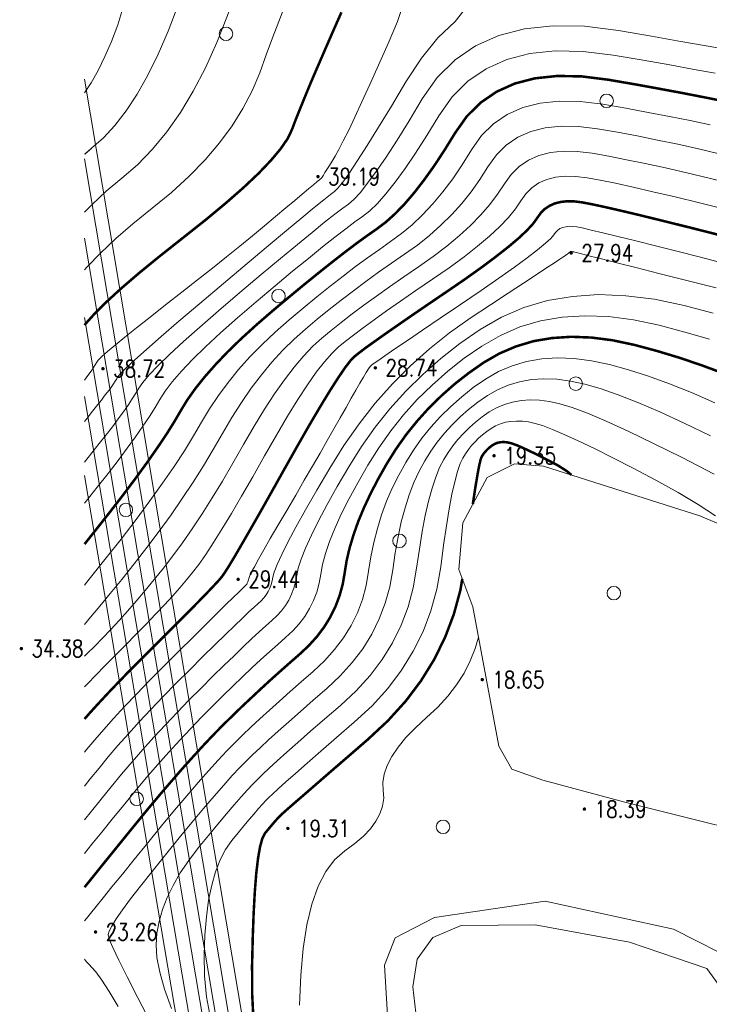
# Model space of a CAD drawing. Header units: millimetres. Extents: x 38389465 to 38395088, y 2473666 to 2480744.
# Tile 63 of 256: x 38389611 to 38389692, y 2479692 to 2479809. Entities that reach past the tile are written whole.
import ezdxf
from ezdxf.enums import TextEntityAlignment as Align

# ---------------------------------------------------------------- set-up
doc = ezdxf.new("R2010")
doc.units = ezdxf.units.MM
doc.header["$LTSCALE"] = 2
doc.layers.get('0').update_dxf_attribs({"linetype": 'CONTINUOUS', "lineweight": 9})
doc.layers.add('GCD', color=251, linetype='CONTINUOUS')
doc.layers.add('地形图', color=251, linetype='CONTINUOUS', lineweight=9)
doc.styles.add('HZ', font='txt.shx', dxfattribs={"width": 0.8, "bigfont": 'hztxt.shx'})
doc.linetypes.add('10421', pattern='A,2,[150,AAA.SHX,S=1,R=0,X=0,Y=1],1e-11', length=2)

# ---------------------------------------------------------------- blocks, each defined once
blk = doc.blocks.new('GC200')
at = {"linetype": 'Continuous', "const_width": 0.2, "flags": 128}
blk.add_lwpolyline([(-0.1, 0, 1), (0.1, 0, 1)], format="xyb", close=True, dxfattribs=at)
blk = doc.blocks.new('Gc122')
blk.add_circle((0, 0), 0.8)
blk = doc.blocks.new('地形图')
at = {"layer": '地形图', "color": 251, "linetype": 'Continuous'}
for p, q in [((38389671.53, 2479485.58), (38389618.25, 2479802.02)), ((38389670, 2479485.58), (38389618.25, 2479792.59)), ((38389668.47, 2479485.58), (38389618.25, 2479783.18)), ((38389666.93, 2479485.58), (38389618.25, 2479773.79)), ((38389665.4, 2479485.58), (38389618.25, 2479764.42)), ((38389663.87, 2479485.58), (38389618.25, 2479755.07))]:
    blk.add_line(p, q, dxfattribs=at)
for points in [[(38389646.23, 2479790.21), (38389646.3, 2479790.28), (38389646.41, 2479790.43), (38389646.56, 2479790.66), (38389646.75, 2479790.96), (38389646.99, 2479791.33), (38389647.27, 2479791.79), (38389647.59, 2479792.32), (38389647.95, 2479792.92), (38389648.39, 2479793.69), (38389648.92, 2479794.72), (38389649.56, 2479796), (38389650.3, 2479797.54), (38389651.14, 2479799.33), (38389652.07, 2479801.38), (38389653.11, 2479803.68), (38389654.25, 2479806.24), (38389655.33, 2479808.87), (38389656.19, 2479811.42)], [(38389619.08, 2479793.84), (38389620.48, 2479795.07), (38389621.85, 2479796.55), (38389623.18, 2479798.28), (38389624.48, 2479800.26), (38389625.74, 2479802.5), (38389626.96, 2479804.98), (38389628.15, 2479807.72), (38389629.31, 2479810.71), (38389630.18, 2479813.74), (38389630.52, 2479816.61), (38389630.34, 2479819.29), (38389629.62, 2479821.81), (38389628.37, 2479824.16), (38389626.59, 2479826.34), (38389624.28, 2479828.34), (38389621.44, 2479830.18), (38389618.39, 2479831.56), (38389618.25, 2479831.59)], [(38389618.25, 2479786.26), (38389619.14, 2479787.2), (38389620.83, 2479788.78), (38389622.67, 2479790.29), (38389624.54, 2479791.89), (38389626.32, 2479793.72), (38389628.01, 2479795.78), (38389629.62, 2479798.08), (38389631.14, 2479800.61), (38389632.58, 2479803.37), (38389633.93, 2479806.36), (38389635.19, 2479809.59), (38389636.35, 2479812.75), (38389637.37, 2479815.54), (38389638.27, 2479817.97), (38389639.03, 2479820.02), (38389639.66, 2479821.71), (38389640.16, 2479823.02), (38389640.54, 2479823.97), (38389640.78, 2479824.55)], [(38389618.25, 2479800.42), (38389619.03, 2479801.6), (38389619.85, 2479803.07), (38389620.66, 2479804.7), (38389621.44, 2479806.5), (38389622.2, 2479808.46), (38389622.77, 2479810.45), (38389622.99, 2479812.33), (38389622.87, 2479814.1), (38389622.4, 2479815.75), (38389621.58, 2479817.29), (38389620.41, 2479818.72), (38389618.9, 2479820.04), (38389618.25, 2479820.45)], [(38389618.25, 2479779.43), (38389618.55, 2479779.79), (38389620.13, 2479781.43), (38389621.94, 2479783.14), (38389623.99, 2479784.91), (38389626.27, 2479786.74), (38389628.57, 2479788.62), (38389630.66, 2479790.53), (38389632.56, 2479792.48), (38389634.25, 2479794.47), (38389635.74, 2479796.5), (38389637.03, 2479798.56), (38389638.12, 2479800.66), (38389639.01, 2479802.8), (38389639.78, 2479804.91), (38389640.54, 2479806.94), (38389641.29, 2479808.87), (38389642.01, 2479810.72), (38389642.72, 2479812.49), (38389643.41, 2479814.16), (38389644.08, 2479815.75), (38389644.74, 2479817.25)], [(38389664.83, 2479812.27), (38389662.17, 2479808.88), (38389660.14, 2479806.92), (38389658.19, 2479804.53), (38389656.33, 2479801.7), (38389654.62, 2479798.84), (38389653.09, 2479796.33), (38389651.75, 2479794.18), (38389650.6, 2479792.38), (38389649.64, 2479790.93), (38389648.87, 2479789.84), (38389648.28, 2479789.11), (38389647.89, 2479788.73), (38389647.42, 2479788.38), (38389646.62, 2479787.74), (38389645.47, 2479786.82), (38389644, 2479785.6), (38389642.18, 2479784.09), (38389640.03, 2479782.29), (38389637.54, 2479780.2), (38389634.72, 2479777.83), (38389631.9, 2479775.45), (38389629.44, 2479773.35), (38389627.34, 2479771.54), (38389625.6, 2479770.02), (38389624.22, 2479768.78), (38389623.19, 2479767.82), (38389622.52, 2479767.15), (38389622.2, 2479766.77), (38389622.06, 2479766.51), (38389621.88, 2479766.24), (38389621.68, 2479765.93), (38389621.44, 2479765.6), (38389621.19, 2479765.24), (38389620.9, 2479764.86), (38389620.59, 2479764.46), (38389620.25, 2479764.02), (38389619.81, 2479763.47), (38389619.21, 2479762.7), (38389618.44, 2479761.72), (38389618.25, 2479761.47)], [(38389618.25, 2479751.8), (38389618.44, 2479752.04), (38389619.74, 2479753.68), (38389621.04, 2479755.32), (38389622.22, 2479756.86), (38389623.31, 2479758.31), (38389624.29, 2479759.65), (38389625.17, 2479760.91), (38389625.94, 2479762.07), (38389626.61, 2479763.13), (38389627.17, 2479764.09), (38389627.8, 2479765.07), (38389628.65, 2479766.19), (38389629.74, 2479767.44), (38389631.05, 2479768.82), (38389632.6, 2479770.33), (38389634.37, 2479771.98), (38389636.37, 2479773.76), (38389638.6, 2479775.67), (38389640.86, 2479777.56), (38389642.91, 2479779.27), (38389644.78, 2479780.8), (38389646.45, 2479782.15), (38389647.93, 2479783.32), (38389649.21, 2479784.31), (38389650.31, 2479785.12), (38389651.21, 2479785.76), (38389652.05, 2479786.42), (38389652.98, 2479787.32), (38389653.98, 2479788.45), (38389655.07, 2479789.82), (38389656.24, 2479791.43), (38389657.49, 2479793.28), (38389658.82, 2479795.36), (38389660.23, 2479797.68), (38389661.82, 2479799.92), (38389663.7, 2479801.78), (38389665.86, 2479803.26), (38389668.31, 2479804.35), (38389671.03, 2479805.06), (38389674.04, 2479805.38), (38389677.34, 2479805.32), (38389680.91, 2479804.88), (38389684.46, 2479804.27), (38389687.65, 2479803.71), (38389690.5, 2479803.19), (38389693, 2479802.73)], [(38389694.48, 2479805.53), (38389691.95, 2479805.98), (38389688.95, 2479806.51), (38389685.47, 2479807.11), (38389681.53, 2479807.79), (38389677.51, 2479808.29), (38389673.81, 2479808.35), (38389670.42, 2479807.99), (38389667.36, 2479807.19), (38389664.61, 2479805.97), (38389662.18, 2479804.31), (38389660.07, 2479802.21), (38389658.28, 2479799.69), (38389656.72, 2479797.1), (38389655.29, 2479794.8), (38389653.99, 2479792.8), (38389652.83, 2479791.1), (38389651.81, 2479789.69), (38389650.92, 2479788.58), (38389650.17, 2479787.76), (38389649.55, 2479787.24), (38389648.86, 2479786.75), (38389647.91, 2479786.03), (38389646.7, 2479785.07), (38389645.22, 2479783.87), (38389643.48, 2479782.44), (38389641.47, 2479780.78), (38389639.2, 2479778.88), (38389636.66, 2479776.75), (38389634.14, 2479774.6), (38389631.91, 2479772.66), (38389629.97, 2479770.94), (38389628.33, 2479769.42), (38389626.98, 2479768.11), (38389625.92, 2479767.01), (38389625.16, 2479766.11), (38389624.69, 2479765.43), (38389624.33, 2479764.82), (38389623.91, 2479764.15), (38389623.42, 2479763.42), (38389622.87, 2479762.63), (38389622.25, 2479761.77), (38389621.56, 2479760.86), (38389620.81, 2479759.89), (38389619.99, 2479758.85), (38389619.12, 2479757.76), (38389618.25, 2479756.65)], [(38389692.4, 2479796.62), (38389690.05, 2479797.12), (38389687.61, 2479797.61), (38389685.07, 2479798.1), (38389682.42, 2479798.58), (38389679.68, 2479799.07), (38389676.99, 2479799.4), (38389674.51, 2479799.44), (38389672.25, 2479799.2), (38389670.2, 2479798.67), (38389668.36, 2479797.85), (38389666.74, 2479796.74), (38389665.32, 2479795.34), (38389664.13, 2479793.65), (38389663.02, 2479791.88), (38389661.89, 2479790.22), (38389660.73, 2479788.69), (38389659.54, 2479787.27), (38389658.33, 2479785.97), (38389657.09, 2479784.79), (38389655.82, 2479783.73), (38389654.53, 2479782.78), (38389653.2, 2479781.86), (38389651.81, 2479780.88), (38389650.38, 2479779.82), (38389648.9, 2479778.7), (38389647.37, 2479777.5), (38389645.8, 2479776.24), (38389644.17, 2479774.91), (38389642.49, 2479773.51), (38389640.84, 2479772.07), (38389639.29, 2479770.6), (38389637.85, 2479769.12), (38389636.5, 2479767.62), (38389635.26, 2479766.1), (38389634.11, 2479764.55), (38389633.07, 2479762.99), (38389632.13, 2479761.41), (38389631.18, 2479759.76), (38389630.08, 2479758.01), (38389628.86, 2479756.14), (38389627.49, 2479754.16), (38389625.99, 2479752.07), (38389624.35, 2479749.87), (38389622.58, 2479747.55), (38389620.67, 2479745.13), (38389618.81, 2479742.8), (38389618.25, 2479742.1)], [(38389693.47, 2479793.2), (38389691.02, 2479793.77), (38389688.58, 2479794.31), (38389686.17, 2479794.82), (38389683.78, 2479795.3), (38389681.41, 2479795.74), (38389679.06, 2479796.16), (38389676.81, 2479796.44), (38389674.75, 2479796.48), (38389672.86, 2479796.27), (38389671.14, 2479795.83), (38389669.61, 2479795.14), (38389668.25, 2479794.21), (38389667.08, 2479793.05), (38389666.07, 2479791.64), (38389665.12, 2479790.14), (38389664.09, 2479788.69), (38389662.98, 2479787.31), (38389661.78, 2479785.99), (38389660.5, 2479784.73), (38389659.15, 2479783.52), (38389657.71, 2479782.38), (38389656.19, 2479781.3), (38389654.64, 2479780.23), (38389653.11, 2479779.16), (38389651.61, 2479778.07), (38389650.13, 2479776.97), (38389648.67, 2479775.86), (38389647.24, 2479774.73), (38389645.83, 2479773.59), (38389644.44, 2479772.43), (38389643.08, 2479771.22), (38389641.76, 2479769.92), (38389640.47, 2479768.52), (38389639.23, 2479767.02), (38389638.02, 2479765.43), (38389636.85, 2479763.74), (38389635.71, 2479761.95), (38389634.62, 2479760.07), (38389633.51, 2479758.14), (38389632.35, 2479756.21), (38389631.12, 2479754.28), (38389629.84, 2479752.35), (38389628.5, 2479750.42), (38389627.1, 2479748.48), (38389625.65, 2479746.55), (38389624.13, 2479744.62), (38389622.65, 2479742.77), (38389621.3, 2479741.09), (38389620.07, 2479739.6), (38389618.97, 2479738.28), (38389618.25, 2479737.44)], [(38389695.13, 2479789.59), (38389692.31, 2479790.29), (38389689.63, 2479790.93), (38389687.1, 2479791.51), (38389684.72, 2479792.03), (38389682.48, 2479792.49), (38389680.39, 2479792.9), (38389678.44, 2479793.25), (38389676.64, 2479793.48), (38389674.98, 2479793.51), (38389673.47, 2479793.34), (38389672.09, 2479792.99), (38389670.86, 2479792.43), (38389669.77, 2479791.69), (38389668.83, 2479790.75), (38389668.02, 2479789.62), (38389667.22, 2479788.39), (38389666.29, 2479787.17), (38389665.22, 2479785.94), (38389664.02, 2479784.71), (38389662.68, 2479783.49), (38389661.2, 2479782.26), (38389659.59, 2479781.03), (38389657.85, 2479779.81), (38389656.08, 2479778.6), (38389654.41, 2479777.44), (38389652.84, 2479776.32), (38389651.36, 2479775.24), (38389649.97, 2479774.21), (38389648.68, 2479773.21), (38389647.48, 2479772.26), (38389646.38, 2479771.35), (38389645.31, 2479770.38), (38389644.22, 2479769.23), (38389643.1, 2479767.91), (38389641.95, 2479766.42), (38389640.78, 2479764.76), (38389639.58, 2479762.92), (38389638.35, 2479760.91), (38389637.1, 2479758.73), (38389635.84, 2479756.52), (38389634.61, 2479754.42), (38389633.39, 2479752.43), (38389632.19, 2479750.54), (38389631.01, 2479748.77), (38389629.86, 2479747.1), (38389628.72, 2479745.55), (38389627.6, 2479744.1), (38389626.5, 2479742.74), (38389625.42, 2479741.44), (38389624.37, 2479740.19), (38389623.34, 2479739.01), (38389622.34, 2479737.88), (38389621.35, 2479736.82), (38389620.39, 2479735.81), (38389619.46, 2479734.87), (38389618.57, 2479733.98), (38389618.25, 2479733.66)], [(38389694.31, 2479786.58), (38389691.15, 2479787.37), (38389688.25, 2479788.08), (38389685.63, 2479788.7), (38389683.27, 2479789.24), (38389681.19, 2479789.69), (38389679.37, 2479790.06), (38389677.83, 2479790.34), (38389676.47, 2479790.51), (38389675.22, 2479790.54), (38389674.07, 2479790.41), (38389673.04, 2479790.14), (38389672.11, 2479789.73), (38389671.29, 2479789.17), (38389670.58, 2479788.46), (38389669.97, 2479787.61), (38389669.32, 2479786.65), (38389668.49, 2479785.64), (38389667.47, 2479784.57), (38389666.25, 2479783.44), (38389664.85, 2479782.25), (38389663.26, 2479781), (38389661.48, 2479779.69), (38389659.51, 2479778.32), (38389657.53, 2479776.98), (38389655.71, 2479775.73), (38389654.06, 2479774.57), (38389652.58, 2479773.52), (38389651.27, 2479772.56), (38389650.12, 2479771.7), (38389649.14, 2479770.94), (38389648.32, 2479770.27), (38389647.55, 2479769.53), (38389646.68, 2479768.54), (38389645.72, 2479767.31), (38389644.68, 2479765.82), (38389643.54, 2479764.09), (38389642.31, 2479762.1), (38389640.99, 2479759.87), (38389639.58, 2479757.39), (38389638.18, 2479754.9), (38389636.87, 2479752.63), (38389635.66, 2479750.57), (38389634.54, 2479748.73), (38389633.53, 2479747.12), (38389632.61, 2479745.72), (38389631.78, 2479744.54), (38389631.06, 2479743.59), (38389630.34, 2479742.71), (38389629.55, 2479741.78), (38389628.67, 2479740.79), (38389627.72, 2479739.74), (38389626.68, 2479738.64), (38389625.57, 2479737.48), (38389624.38, 2479736.26), (38389623.1, 2479734.99), (38389621.84, 2479733.73), (38389620.67, 2479732.54), (38389619.59, 2479731.44), (38389618.61, 2479730.41), (38389618.25, 2479730.02)], [(38389618.25, 2479766.38), (38389618.45, 2479766.66), (38389619.1, 2479767.56), (38389619.52, 2479768.17), (38389619.7, 2479768.49), (38389619.88, 2479768.74), (38389620.31, 2479769.17), (38389620.97, 2479769.76), (38389621.87, 2479770.53), (38389623.01, 2479771.47), (38389624.39, 2479772.57), (38389626.01, 2479773.85), (38389627.86, 2479775.3), (38389629.79, 2479776.8), (38389631.64, 2479778.25), (38389633.4, 2479779.64), (38389635.07, 2479780.98), (38389636.66, 2479782.26), (38389638.16, 2479783.48), (38389639.57, 2479784.65), (38389640.9, 2479785.76), (38389642.11, 2479786.77), (38389643.16, 2479787.66), (38389644.06, 2479788.41), (38389644.8, 2479789.04), (38389645.39, 2479789.53), (38389645.82, 2479789.89), (38389646.1, 2479790.12), (38389646.23, 2479790.21)], [(38389695.42, 2479779.85), (38389692.17, 2479780.69), (38389688.95, 2479781.52), (38389686.09, 2479782.24), (38389683.6, 2479782.87), (38389681.47, 2479783.4), (38389679.7, 2479783.83), (38389678.3, 2479784.16), (38389677.26, 2479784.4), (38389676.59, 2479784.53), (38389676.12, 2479784.59), (38389675.69, 2479784.6), (38389675.29, 2479784.55), (38389674.93, 2479784.46), (38389674.61, 2479784.32), (38389674.32, 2479784.12), (38389674.08, 2479783.88), (38389673.87, 2479783.58), (38389673.53, 2479783.17), (38389672.89, 2479782.59), (38389671.96, 2479781.82), (38389670.72, 2479780.88), (38389669.2, 2479779.76), (38389667.37, 2479778.47), (38389665.25, 2479777), (38389662.83, 2479775.35), (38389660.41, 2479773.72), (38389658.31, 2479772.29), (38389656.52, 2479771.08), (38389655.04, 2479770.07), (38389653.86, 2479769.27), (38389653, 2479768.67), (38389652.45, 2479768.29), (38389652.21, 2479768.11), (38389652.09, 2479767.97), (38389651.9, 2479767.7), (38389651.63, 2479767.28), (38389651.3, 2479766.73), (38389650.89, 2479766.03), (38389650.42, 2479765.2), (38389649.87, 2479764.24), (38389649.25, 2479763.13), (38389648.56, 2479761.92), (38389647.82, 2479760.61), (38389647.03, 2479759.22), (38389646.18, 2479757.73), (38389645.27, 2479756.17), (38389644.3, 2479754.51), (38389643.28, 2479752.76), (38389642.21, 2479750.93), (38389641.17, 2479749.16), (38389640.27, 2479747.61), (38389639.5, 2479746.28), (38389638.87, 2479745.16), (38389638.38, 2479744.26), (38389638.02, 2479743.58), (38389637.8, 2479743.11), (38389637.71, 2479742.86), (38389637.69, 2479742.72), (38389637.65, 2479742.59), (38389637.6, 2479742.46), (38389637.54, 2479742.34), (38389637.47, 2479742.22), (38389637.39, 2479742.11), (38389637.29, 2479742), (38389637.18, 2479741.9), (38389636.96, 2479741.69), (38389636.52, 2479741.27), (38389635.87, 2479740.64), (38389635, 2479739.78), (38389633.92, 2479738.72), (38389632.62, 2479737.44), (38389631.11, 2479735.94), (38389629.38, 2479734.23), (38389627.61, 2479732.46), (38389625.95, 2479730.78), (38389624.42, 2479729.19), (38389623, 2479727.7), (38389621.7, 2479726.29), (38389620.52, 2479724.98), (38389619.47, 2479723.77), (38389618.53, 2479722.64), (38389618.25, 2479722.29)], [(38389693.11, 2479777.31), (38389689.48, 2479778.22), (38389686.31, 2479779.02), (38389683.59, 2479779.71), (38389681.34, 2479780.27), (38389679.54, 2479780.73), (38389678.2, 2479781.07), (38389677.31, 2479781.29), (38389676.88, 2479781.4), (38389676.7, 2479781.45), (38389676.53, 2479781.49), (38389676.38, 2479781.53), (38389676.26, 2479781.56), (38389676.16, 2479781.58), (38389676.07, 2479781.6), (38389676.01, 2479781.62), (38389675.97, 2479781.62), (38389675.95, 2479781.63), (38389675.92, 2479781.63), (38389675.9, 2479781.62), (38389675.88, 2479781.62), (38389675.86, 2479781.61), (38389675.84, 2479781.6), (38389675.83, 2479781.59), (38389675.82, 2479781.57), (38389675.79, 2479781.54), (38389675.74, 2479781.5), (38389675.67, 2479781.44), (38389675.58, 2479781.37), (38389675.46, 2479781.29), (38389675.31, 2479781.19), (38389675.14, 2479781.07), (38389674.95, 2479780.94), (38389674.6, 2479780.7), (38389673.96, 2479780.28), (38389673.02, 2479779.66), (38389671.8, 2479778.85), (38389670.28, 2479777.85), (38389668.47, 2479776.66), (38389666.37, 2479775.28), (38389663.98, 2479773.7), (38389661.5, 2479771.96), (38389659.13, 2479770.08), (38389656.88, 2479768.07), (38389654.74, 2479765.92), (38389652.71, 2479763.63), (38389650.8, 2479761.2), (38389649, 2479758.64), (38389647.31, 2479755.94), (38389645.78, 2479753.32), (38389644.44, 2479750.99), (38389643.3, 2479748.94), (38389642.36, 2479747.18), (38389641.62, 2479745.71), (38389641.07, 2479744.53), (38389640.71, 2479743.64), (38389640.56, 2479743.04), (38389640.48, 2479742.58), (38389640.36, 2479742.15), (38389640.2, 2479741.73), (38389640, 2479741.33), (38389639.77, 2479740.95), (38389639.49, 2479740.58), (38389639.17, 2479740.23), (38389638.81, 2479739.89), (38389638.35, 2479739.49), (38389637.74, 2479738.91), (38389636.96, 2479738.18), (38389636.03, 2479737.28), (38389634.94, 2479736.22), (38389633.69, 2479735), (38389632.28, 2479733.62), (38389630.72, 2479732.07), (38389629.11, 2479730.46), (38389627.58, 2479728.89), (38389626.12, 2479727.37), (38389624.74, 2479725.9), (38389623.44, 2479724.46), (38389622.21, 2479723.07), (38389621.05, 2479721.73), (38389619.97, 2479720.42), (38389618.92, 2479719.12), (38389618.25, 2479718.29)], [(38389692.78, 2479774.3), (38389689.32, 2479775.2), (38389685.8, 2479775.95), (38389682.42, 2479776.38), (38389679.18, 2479776.5), (38389676.08, 2479776.3), (38389673.13, 2479775.79), (38389670.32, 2479774.96), (38389667.66, 2479773.82), (38389665.13, 2479772.36), (38389662.74, 2479770.7), (38389660.48, 2479768.93), (38389658.35, 2479767.05), (38389656.34, 2479765.07), (38389654.45, 2479762.99), (38389652.7, 2479760.8), (38389651.07, 2479758.51), (38389649.56, 2479756.11), (38389648.21, 2479753.77), (38389647.02, 2479751.64), (38389645.99, 2479749.71), (38389645.14, 2479747.99), (38389644.45, 2479746.48), (38389643.93, 2479745.18), (38389643.58, 2479744.09), (38389643.4, 2479743.21), (38389643.27, 2479742.45), (38389643.07, 2479741.71), (38389642.8, 2479741), (38389642.46, 2479740.32), (38389642.06, 2479739.67), (38389641.59, 2479739.05), (38389641.05, 2479738.45), (38389640.44, 2479737.88), (38389639.75, 2479737.28), (38389638.96, 2479736.56), (38389638.06, 2479735.73), (38389637.07, 2479734.78), (38389635.97, 2479733.73), (38389634.76, 2479732.57), (38389633.46, 2479731.29), (38389632.06, 2479729.9), (38389630.62, 2479728.46), (38389629.21, 2479727.01), (38389627.83, 2479725.55), (38389626.48, 2479724.09), (38389625.17, 2479722.63), (38389623.89, 2479721.16), (38389622.63, 2479719.69), (38389621.41, 2479718.21), (38389620.22, 2479716.74), (38389619.06, 2479715.3), (38389618.25, 2479714.29)], [(38389692.35, 2479771.23), (38389689.43, 2479772.07), (38389686.38, 2479772.87), (38389683.31, 2479773.52), (38389680.37, 2479773.9), (38389677.56, 2479774), (38389674.87, 2479773.83), (38389672.3, 2479773.39), (38389669.86, 2479772.67), (38389667.54, 2479771.68), (38389665.35, 2479770.41), (38389663.27, 2479768.96), (38389661.31, 2479767.42), (38389659.45, 2479765.79), (38389657.7, 2479764.07), (38389656.07, 2479762.26), (38389654.54, 2479760.36), (38389653.12, 2479758.37), (38389651.82, 2479756.29), (38389650.63, 2479754.22), (38389649.59, 2479752.29), (38389648.68, 2479750.48), (38389647.92, 2479748.81), (38389647.29, 2479747.26), (38389646.8, 2479745.84), (38389646.45, 2479744.55), (38389646.25, 2479743.38), (38389646.06, 2479742.31), (38389645.78, 2479741.27), (38389645.4, 2479740.27), (38389644.92, 2479739.31), (38389644.35, 2479738.39), (38389643.69, 2479737.51), (38389642.93, 2479736.68), (38389642.07, 2479735.88), (38389641.15, 2479735.07), (38389640.18, 2479734.2), (38389639.16, 2479733.27), (38389638.1, 2479732.28), (38389636.99, 2479731.24), (38389635.84, 2479730.13), (38389634.64, 2479728.97), (38389633.4, 2479727.74), (38389632.12, 2479726.46), (38389630.84, 2479725.12), (38389629.54, 2479723.73), (38389628.23, 2479722.29), (38389626.9, 2479720.8), (38389625.57, 2479719.25), (38389624.22, 2479717.65), (38389622.86, 2479715.99), (38389621.53, 2479714.36), (38389620.28, 2479712.82), (38389619.12, 2479711.38), (38389618.25, 2479710.29)], [(38389692.96, 2479763.7), (38389690.22, 2479764.89), (38389687.6, 2479765.94), (38389685.11, 2479766.84), (38389682.74, 2479767.6), (38389680.49, 2479768.23), (38389678.34, 2479768.68), (38389676.29, 2479768.94), (38389674.32, 2479769.02), (38389672.44, 2479768.9), (38389670.65, 2479768.58), (38389668.94, 2479768.08), (38389667.32, 2479767.39), (38389665.78, 2479766.5), (38389664.33, 2479765.49), (38389662.96, 2479764.41), (38389661.66, 2479763.27), (38389660.44, 2479762.07), (38389659.29, 2479760.81), (38389658.23, 2479759.48), (38389657.24, 2479758.08), (38389656.32, 2479756.63), (38389655.49, 2479755.12), (38389654.73, 2479753.59), (38389654.06, 2479752.03), (38389653.47, 2479750.43), (38389652.96, 2479748.8), (38389652.54, 2479747.14), (38389652.2, 2479745.45), (38389651.93, 2479743.73), (38389651.64, 2479742.03), (38389651.19, 2479740.39), (38389650.59, 2479738.81), (38389649.84, 2479737.29), (38389648.94, 2479735.84), (38389647.89, 2479734.45), (38389646.69, 2479733.12), (38389645.34, 2479731.86), (38389643.94, 2479730.65), (38389642.62, 2479729.48), (38389641.36, 2479728.36), (38389640.16, 2479727.28), (38389639.04, 2479726.25), (38389637.98, 2479725.26), (38389636.99, 2479724.31), (38389636.07, 2479723.41), (38389635.13, 2479722.46), (38389634.09, 2479721.35), (38389632.95, 2479720.1), (38389631.71, 2479718.69), (38389630.37, 2479717.13), (38389628.93, 2479715.42), (38389627.39, 2479713.57), (38389625.74, 2479711.56), (38389624.14, 2479709.59), (38389622.73, 2479707.85), (38389621.5, 2479706.34), (38389620.47, 2479705.06), (38389619.62, 2479704.01), (38389618.96, 2479703.19), (38389618.48, 2479702.6), (38389618.25, 2479702.3)], [(38389618.25, 2479697.76), (38389618.47, 2479697.47), (38389618.78, 2479697.13), (38389619.13, 2479696.79), (38389619.6, 2479696.26), (38389620.28, 2479695.3), (38389621.15, 2479693.93), (38389622.23, 2479692.15)]]:
    blk.add_lwpolyline(points, dxfattribs=at)
for points, const_width in [([(38389618.25, 2479772.89), (38389618.38, 2479773.06), (38389619.48, 2479774.29), (38389620.91, 2479775.7), (38389622.66, 2479777.3), (38389624.74, 2479779.08), (38389627.14, 2479781.04), (38389629.86, 2479783.19), (38389632.59, 2479785.35), (38389635, 2479787.35), (38389637.1, 2479789.19), (38389638.88, 2479790.87), (38389640.34, 2479792.4), (38389641.48, 2479793.76), (38389642.31, 2479794.96), (38389642.82, 2479796.01), (38389643.22, 2479797.07), (38389643.72, 2479798.33), (38389644.31, 2479799.78), (38389644.99, 2479801.43), (38389645.78, 2479803.27), (38389646.66, 2479805.3), (38389647.63, 2479807.53), (38389648.7, 2479809.95)], 0.3), ([(38389693.78, 2479799.47), (38389691.53, 2479799.92), (38389689.06, 2479800.4), (38389686.36, 2479800.9), (38389683.44, 2479801.43), (38389680.3, 2479801.97), (38389677.16, 2479802.36), (38389674.28, 2479802.41), (38389671.64, 2479802.13), (38389669.25, 2479801.51), (38389667.11, 2479800.55), (38389665.22, 2479799.26), (38389663.57, 2479797.63), (38389662.18, 2479795.66), (38389660.92, 2479793.62), (38389659.69, 2479791.75), (38389658.48, 2479790.06), (38389657.31, 2479788.55), (38389656.16, 2479787.21), (38389655.03, 2479786.05), (38389653.94, 2479785.07), (38389652.87, 2479784.27), (38389651.75, 2479783.49), (38389650.51, 2479782.59), (38389649.16, 2479781.57), (38389647.68, 2479780.42), (38389646.08, 2479779.15), (38389644.35, 2479777.75), (38389642.51, 2479776.23), (38389640.55, 2479774.59), (38389638.61, 2479772.91), (38389636.83, 2479771.29), (38389635.22, 2479769.73), (38389633.78, 2479768.22), (38389632.5, 2479766.77), (38389631.38, 2479765.37), (38389630.43, 2479764.03), (38389629.65, 2479762.75), (38389628.88, 2479761.43), (38389627.97, 2479759.98), (38389626.91, 2479758.4), (38389625.71, 2479756.68), (38389624.37, 2479754.84), (38389622.89, 2479752.86), (38389621.26, 2479750.75), (38389619.49, 2479748.51), (38389618.25, 2479746.95)], 0.3), ([(38389618.25, 2479793.13), (38389619.08, 2479793.84)], 0.15), ([(38389693.49, 2479783.57), (38389689.98, 2479784.46), (38389686.87, 2479785.23), (38389684.15, 2479785.9), (38389681.83, 2479786.45), (38389679.9, 2479786.89), (38389678.36, 2479787.22), (38389677.21, 2479787.44), (38389676.29, 2479787.55), (38389675.45, 2479787.57), (38389674.68, 2479787.48), (38389673.98, 2479787.3), (38389673.36, 2479787.02), (38389672.81, 2479786.65), (38389672.33, 2479786.17), (38389671.92, 2479785.6), (38389671.43, 2479784.91), (38389670.69, 2479784.11), (38389669.71, 2479783.19), (38389668.49, 2479782.16), (38389667.02, 2479781.01), (38389665.31, 2479779.73), (38389663.36, 2479778.34), (38389661.17, 2479776.84), (38389658.97, 2479775.35), (38389657.01, 2479774.01), (38389655.29, 2479772.82), (38389653.81, 2479771.79), (38389652.57, 2479770.91), (38389651.56, 2479770.19), (38389650.8, 2479769.61), (38389650.27, 2479769.19), (38389649.78, 2479768.69), (38389649.14, 2479767.86), (38389648.35, 2479766.7), (38389647.4, 2479765.22), (38389646.3, 2479763.42), (38389645.04, 2479761.29), (38389643.63, 2479758.83), (38389642.06, 2479756.05), (38389640.51, 2479753.28), (38389639.13, 2479750.83), (38389637.92, 2479748.71), (38389636.89, 2479746.93), (38389636.04, 2479745.47), (38389635.36, 2479744.34), (38389634.85, 2479743.54), (38389634.52, 2479743.07), (38389634.19, 2479742.68), (38389633.67, 2479742.12), (38389632.97, 2479741.38), (38389632.09, 2479740.47), (38389631.03, 2479739.39), (38389629.79, 2479738.14), (38389628.36, 2479736.71), (38389626.75, 2479735.11), (38389625.11, 2479733.48), (38389623.59, 2479731.95), (38389622.2, 2479730.51), (38389620.93, 2479729.18), (38389619.79, 2479727.95), (38389618.76, 2479726.82), (38389618.25, 2479726.23)], 0.3), ([(38389693.98, 2479767.18), (38389691.36, 2479768.15), (38389688.73, 2479769.04), (38389686.08, 2479769.84), (38389683.43, 2479770.55), (38389680.83, 2479771.1), (38389678.33, 2479771.42), (38389675.94, 2479771.51), (38389673.65, 2479771.36), (38389671.47, 2479770.99), (38389669.4, 2479770.37), (38389667.43, 2479769.53), (38389665.57, 2479768.46), (38389663.8, 2479767.22), (38389662.13, 2479765.92), (38389660.56, 2479764.53), (38389659.07, 2479763.07), (38389657.68, 2479761.53), (38389656.38, 2479759.92), (38389655.18, 2479758.23), (38389654.07, 2479756.46), (38389653.06, 2479754.67), (38389652.16, 2479752.94), (38389651.37, 2479751.25), (38389650.69, 2479749.62), (38389650.13, 2479748.03), (38389649.67, 2479746.49), (38389649.32, 2479745), (38389649.09, 2479743.56), (38389648.85, 2479742.17), (38389648.48, 2479740.83), (38389647.99, 2479739.54), (38389647.38, 2479738.3), (38389646.65, 2479737.12), (38389645.79, 2479735.98), (38389644.81, 2479734.9), (38389643.71, 2479733.87), (38389642.55, 2479732.86), (38389641.4, 2479731.84), (38389640.26, 2479730.82), (38389639.13, 2479729.78), (38389638.02, 2479728.74), (38389636.91, 2479727.7), (38389635.82, 2479726.64), (38389634.73, 2479725.58), (38389633.63, 2479724.46), (38389632.47, 2479723.24), (38389631.25, 2479721.91), (38389629.97, 2479720.49), (38389628.64, 2479718.96), (38389627.25, 2479717.34), (38389625.8, 2479715.61), (38389624.3, 2479713.78), (38389622.83, 2479711.97), (38389621.51, 2479710.34), (38389620.31, 2479708.86), (38389619.26, 2479707.55), (38389618.33, 2479706.4), (38389618.25, 2479706.29)], 0.3)]:
    blk.add_lwpolyline(points, dxfattribs=dict(at, const_width=const_width))
at = {"layer": '地形图', "color": 251, "linetype": '10421', "flags": 128}
for points in [[(38389682.29, 2479716.36), (38389703.85, 2479710.99), (38389711.43, 2479709.97), (38389719.22, 2479713.43), (38389720.52, 2479714.71), (38389723.75, 2479717.27), (38389728.6, 2479719.95), (38389736.47, 2479721.71), (38389752.51, 2479717.47), (38389762.07, 2479712.74), (38389777.85, 2479710.47), (38389784.65, 2479710.59), (38389789.25, 2479712.95), (38389796.34, 2479717.82), (38389802.77, 2479725.71), (38389805.02, 2479731.83), (38389805.35, 2479736.05), (38389803.98, 2479741.67), (38389800.99, 2479745.2), (38389797.38, 2479746.01), (38389793.17, 2479745.95), (38389789.34, 2479745.01), (38389783.73, 2479740.28), (38389776.1, 2479735.15), (38389771.99, 2479734.29), (38389768.19, 2479734.58), (38389762.96, 2479738.39), (38389762.75, 2479739.84), (38389763.64, 2479742.84), (38389774.51, 2479756.6), (38389775.95, 2479761.7), (38389776.29, 2479767.2), (38389775.56, 2479772.09), (38389770.23, 2479777.92), (38389761.34, 2479782.56), (38389754.86, 2479785.66), (38389750.17, 2479787.07), (38389747.02, 2479785.7), (38389744.88, 2479782.43), (38389744.66, 2479776.31), (38389744.64, 2479767.42), (38389744.59, 2479763.63), (38389741.99, 2479760.43), (38389736.76, 2479756.73), (38389732.4, 2479753.73), (38389721.82, 2479745.29), (38389716.81, 2479741.41), (38389714.17, 2479740.77), (38389707.93, 2479743.27), (38389691.26, 2479750.26), (38389691.31, 2479750.24), (38389672.65, 2479756.2), (38389669.21, 2479756.45), (38389665.96, 2479754.85), (38389663.11, 2479749.45), (38389662.62, 2479743.94), (38389664.28, 2479739.51), (38389667.35, 2479723.01), (38389668.92, 2479720.28), (38389672.57, 2479718.98)], [(38389662.16, 2479651.39), (38389668.55, 2479615.12), (38389675.67, 2479595.13), (38389679.7, 2479577.67), (38389682.1, 2479566.43), (38389683.11, 2479562.76), (38389683.92, 2479561.81), (38389685.51, 2479561.35), (38389687.29, 2479561.86), (38389688.32, 2479563.84), (38389689.69, 2479564.33), (38389702.23, 2479565.65), (38389715.6, 2479567.59), (38389724.67, 2479568.61), (38389727.07, 2479569.7), (38389728.64, 2479571.59), (38389728.93, 2479574.09), (38389727.8, 2479578.39), (38389723.27, 2479589.48), (38389717.74, 2479598.66), (38389715.36, 2479610.71), (38389715.34, 2479611.37), (38389715.67, 2479617.83), (38389712.6, 2479628.51), (38389708.01, 2479640.44), (38389705.68, 2479642.91), (38389704.35, 2479643.57), (38389702.63, 2479644.64), (38389701.07, 2479647.06), (38389697.64, 2479655.92), (38389694.67, 2479685.92), (38389693.8, 2479694.23), (38389692.01, 2479696.68), (38389688.44, 2479697.88), (38389682.87, 2479699.79), (38389671.65, 2479701.83), (38389662.9, 2479701.78), (38389659.55, 2479700.33), (38389657.68, 2479697.79), (38389657.17, 2479694.5)]]:
    blk.add_lwpolyline(points, close=True, dxfattribs=at)
at = {"layer": '地形图', "color": 251, "linetype": 'Continuous', "flags": 128}
for points in [[(38389692.46, 2479759.78), (38389689.33, 2479761.29), (38389686.46, 2479762.61), (38389683.85, 2479763.72), (38389681.49, 2479764.65), (38389679.39, 2479765.37), (38389677.54, 2479765.9), (38389675.86, 2479766.26), (38389674.25, 2479766.47), (38389672.7, 2479766.52), (38389671.23, 2479766.43), (38389669.82, 2479766.18), (38389668.48, 2479765.79), (38389667.2, 2479765.24), (38389666, 2479764.55), (38389664.86, 2479763.75), (38389663.78, 2479762.91), (38389662.76, 2479762.02), (38389661.81, 2479761.07), (38389660.91, 2479760.08), (38389660.07, 2479759.03), (38389659.29, 2479757.94), (38389658.57, 2479756.8), (38389657.91, 2479755.58), (38389657.3, 2479754.24), (38389656.75, 2479752.8), (38389656.25, 2479751.24), (38389655.8, 2479749.57), (38389655.41, 2479747.8), (38389655.07, 2479745.91), (38389654.78, 2479743.91), (38389654.43, 2479741.89), (38389653.9, 2479739.95), (38389653.19, 2479738.08), (38389652.3, 2479736.28), (38389651.24, 2479734.56), (38389649.99, 2479732.92), (38389648.57, 2479731.35), (38389646.97, 2479729.85), (38389645.34, 2479728.44), (38389643.84, 2479727.13), (38389642.45, 2479725.91), (38389641.2, 2479724.78), (38389640.06, 2479723.76), (38389639.06, 2479722.82), (38389638.17, 2479721.99), (38389637.41, 2479721.25), (38389636.65, 2479720.47), (38389635.76, 2479719.52), (38389634.75, 2479718.39), (38389633.62, 2479717.09), (38389632.36, 2479715.61), (38389630.98, 2479713.96), (38389629.47, 2479712.14), (38389627.84, 2479710.15), (38389626.25, 2479708.17), (38389624.87, 2479706.43), (38389623.7, 2479704.91), (38389622.75, 2479703.61), (38389622, 2479702.54), (38389621.47, 2479701.7), (38389621.15, 2479701.08), (38389621.04, 2479700.68), (38389621.17, 2479700.16), (38389621.59, 2479699.15), (38389622.3, 2479697.65), (38389623.29, 2479695.67), (38389624.56, 2479693.2), (38389626.12, 2479690.24)], [(38389628.55, 2479691.93), (38389627.73, 2479694.21), (38389627.16, 2479696.23), (38389626.82, 2479697.99), (38389626.73, 2479699.48), (38389626.83, 2479700.85), (38389627.08, 2479702.24), (38389627.48, 2479703.65), (38389628.04, 2479705.07), (38389628.74, 2479706.52), (38389629.6, 2479707.99), (38389630.61, 2479709.48), (38389631.77, 2479710.99), (38389632.96, 2479712.44), (38389634.06, 2479713.77), (38389635.07, 2479714.98), (38389635.98, 2479716.05), (38389636.81, 2479717), (38389637.55, 2479717.82), (38389638.19, 2479718.52), (38389638.75, 2479719.08), (38389639.35, 2479719.66), (38389640.13, 2479720.39), (38389641.09, 2479721.26), (38389642.23, 2479722.28), (38389643.55, 2479723.45), (38389645.05, 2479724.77), (38389646.74, 2479726.23), (38389648.6, 2479727.84), (38389650.45, 2479729.57), (38389652.09, 2479731.39), (38389653.53, 2479733.29), (38389654.76, 2479735.27), (38389655.79, 2479737.35), (38389656.6, 2479739.5), (38389657.22, 2479741.75), (38389657.62, 2479744.08), (38389657.94, 2479746.36), (38389658.27, 2479748.45), (38389658.64, 2479750.35), (38389659.03, 2479752.05), (38389659.44, 2479753.57), (38389659.88, 2479754.89), (38389660.34, 2479756.03), (38389660.83, 2479756.97), (38389661.35, 2479757.8), (38389661.91, 2479758.59), (38389662.52, 2479759.35), (38389663.17, 2479760.07), (38389663.87, 2479760.76), (38389664.61, 2479761.41), (38389665.39, 2479762.02), (38389666.22, 2479762.6), (38389667.09, 2479763.1), (38389668.02, 2479763.5), (38389668.99, 2479763.78), (38389670.01, 2479763.96), (38389671.08, 2479764.03), (38389672.2, 2479763.99), (38389673.38, 2479763.84), (38389674.6, 2479763.58), (38389676.04, 2479763.14), (38389677.87, 2479762.45), (38389680.09, 2479761.51), (38389682.7, 2479760.32), (38389685.7, 2479758.88), (38389689.1, 2479757.19), (38389692.88, 2479755.25)], [(38389633.17, 2479690.77), (38389632.72, 2479693.32), (38389632.47, 2479695.82), (38389632.42, 2479698.28), (38389632.51, 2479700.62), (38389632.69, 2479702.78), (38389632.96, 2479704.75), (38389633.33, 2479706.53), (38389633.78, 2479708.14), (38389634.33, 2479709.55), (38389634.97, 2479710.78), (38389635.7, 2479711.83), (38389636.45, 2479712.75), (38389637.14, 2479713.58), (38389637.77, 2479714.34), (38389638.35, 2479715.01), (38389638.87, 2479715.61), (38389639.33, 2479716.13), (38389639.74, 2479716.56), (38389640.09, 2479716.92), (38389640.53, 2479717.34), (38389641.2, 2479717.95), (38389642.11, 2479718.77), (38389643.26, 2479719.78), (38389644.65, 2479721), (38389646.27, 2479722.41), (38389648.13, 2479724.02), (38389650.23, 2479725.84), (38389652.33, 2479727.8), (38389654.2, 2479729.85), (38389655.83, 2479732.01), (38389657.22, 2479734.26), (38389658.38, 2479736.61), (38389659.31, 2479739.06), (38389660.01, 2479741.61), (38389660.47, 2479744.26), (38389660.81, 2479746.81), (38389661.14, 2479749.1), (38389661.48, 2479751.12), (38389661.8, 2479752.86), (38389662.13, 2479754.34), (38389662.45, 2479755.54), (38389662.77, 2479756.48), (38389663.08, 2479757.14), (38389663.4, 2479757.66), (38389663.75, 2479758.15), (38389664.13, 2479758.62), (38389664.54, 2479759.07), (38389664.97, 2479759.5), (38389665.43, 2479759.9), (38389665.92, 2479760.28), (38389666.44, 2479760.64), (38389666.98, 2479760.96), (38389667.55, 2479761.2), (38389668.16, 2479761.38), (38389668.8, 2479761.49), (38389669.46, 2479761.53), (38389670.16, 2479761.51), (38389670.89, 2479761.42), (38389671.65, 2479761.25), (38389672.55, 2479760.98), (38389673.71, 2479760.54), (38389675.12, 2479759.94), (38389676.78, 2479759.18), (38389678.7, 2479758.26), (38389680.87, 2479757.18), (38389683.3, 2479755.93), (38389685.98, 2479754.52), (38389688.64, 2479753.06), (38389691, 2479751.65), (38389693.05, 2479750.29)], [(38389664.94, 2479735.93), (38389664.57, 2479734.59), (38389663.98, 2479733.1), (38389663.25, 2479731.66), (38389662.36, 2479730.27), (38389661.32, 2479728.93), (38389660.13, 2479727.63), (38389658.79, 2479726.39), (38389657.47, 2479725.18), (38389656.35, 2479724.02), (38389655.41, 2479722.88), (38389654.68, 2479721.79), (38389654.13, 2479720.73), (38389653.78, 2479719.7), (38389653.62, 2479718.72), (38389653.66, 2479717.77), (38389653.71, 2479716.84), (38389653.58, 2479715.92), (38389653.27, 2479715.01), (38389652.79, 2479714.11), (38389652.13, 2479713.21), (38389651.3, 2479712.33), (38389650.29, 2479711.46), (38389649.1, 2479710.59), (38389647.9, 2479709.56), (38389646.85, 2479708.17), (38389645.96, 2479706.42), (38389645.21, 2479704.31), (38389644.61, 2479701.85), (38389644.17, 2479699.04), (38389643.88, 2479695.87), (38389643.74, 2479692.34)]]:
    blk.add_lwpolyline(points, dxfattribs=at)
at = {"layer": '地形图', "color": 251, "linetype": 'Continuous', "const_width": 0.3, "flags": 128}
for points in [[(38389675.96, 2479755.15), (38389675.43, 2479755.59), (38389674.35, 2479756.28), (38389673.29, 2479756.83), (38389672.34, 2479757.32), (38389671.48, 2479757.75), (38389670.73, 2479758.11), (38389670.07, 2479758.41), (38389669.52, 2479758.65), (38389669.06, 2479758.82), (38389668.71, 2479758.93), (38389668.41, 2479758.99), (38389668.12, 2479759.03), (38389667.84, 2479759.04), (38389667.58, 2479759.02), (38389667.33, 2479758.98), (38389667.09, 2479758.91), (38389666.87, 2479758.81), (38389666.65, 2479758.69), (38389666.45, 2479758.55), (38389666.26, 2479758.4), (38389666.08, 2479758.24), (38389665.91, 2479758.07), (38389665.75, 2479757.89), (38389665.6, 2479757.71), (38389665.46, 2479757.51), (38389665.33, 2479757.31), (38389665.19, 2479756.93), (38389665.02, 2479756.19), (38389664.82, 2479755.11), (38389664.58, 2479753.68), (38389664.31, 2479751.89), (38389664.28, 2479751.67)], [(38389663.03, 2479742.84), (38389662.8, 2479741.47), (38389662.02, 2479738.62), (38389660.98, 2479735.88), (38389659.68, 2479733.25), (38389658.12, 2479730.73), (38389656.3, 2479728.32), (38389654.21, 2479726.02), (38389651.86, 2479723.83), (38389649.53, 2479721.81), (38389647.49, 2479720.05), (38389645.75, 2479718.54), (38389644.3, 2479717.28), (38389643.14, 2479716.28), (38389642.27, 2479715.52), (38389641.7, 2479715.01), (38389641.43, 2479714.76), (38389641.28, 2479714.61), (38389641.12, 2479714.43), (38389640.93, 2479714.22), (38389640.72, 2479713.98), (38389640.48, 2479713.7), (38389640.22, 2479713.39), (38389639.94, 2479713.05), (38389639.63, 2479712.68), (38389639.33, 2479712.09), (38389639.06, 2479711.11), (38389638.82, 2479709.75), (38389638.61, 2479707.99), (38389638.44, 2479705.85), (38389638.3, 2479703.32), (38389638.19, 2479700.39), (38389638.11, 2479697.08), (38389638.12, 2479693.65), (38389638.28, 2479690.41)]]:
    blk.add_lwpolyline(points, dxfattribs=at)
at = {"layer": '地形图', "color": 251, "linetype": '10421', "flags": 128}
blk.add_lwpolyline([(38390034.62, 2479608.86), (38390024.49, 2479595.31), (38390003.66, 2479571.98), (38389981.87, 2479553.63), (38389957.35, 2479542.25), (38389953.31, 2479542.45), (38389946.66, 2479542.9), (38389937.3, 2479543.61), (38389932.77, 2479544.97), (38389917.56, 2479556.23), (38389913.74, 2479559.71), (38389910.69, 2479560.17), (38389906.1, 2479559.1), (38389900.62, 2479557.69), (38389897.12, 2479558.22), (38389894.54, 2479560.23), (38389885.65, 2479573.77), (38389878.32, 2479583.24), (38389875.34, 2479584.83), (38389869.22, 2479586.66), (38389861.23, 2479587.03), (38389857.74, 2479585.16), (38389842.6, 2479570.29), (38389831.44, 2479559.45), (38389827.93, 2479557.74), (38389822.31, 2479555.91), (38389817.01, 2479554.83), (38389800.44, 2479553.04), (38389786.57, 2479554.52), (38389768.23, 2479558.14), (38389756.13, 2479560.68), (38389746.55, 2479565.51), (38389740.39, 2479574.28), (38389737.66, 2479578.51), (38389729.69, 2479608.97), (38389730.16, 2479613.51), (38389733.41, 2479619.13), (38389732.9, 2479624.44), (38389731.47, 2479627), (38389725.95, 2479630.92), (38389721.18, 2479634.51), (38389706.55, 2479647.52), (38389701.14, 2479658.61), (38389698.63, 2479689.98), (38389697.23, 2479695.23), (38389696.16, 2479697.21), (38389688.05, 2479701.34), (38389672.85, 2479704.64), (38389659.74, 2479702.71), (38389655.07, 2479700.31), (38389653.81, 2479697.08), (38389655.44, 2479669.93), (38389661.69, 2479628.76), (38389672.62, 2479597.16), (38389679.65, 2479570.26), (38389680.92, 2479562.7), (38389680.1, 2479560.24), (38389678.3, 2479557.26), (38389664.98, 2479538.43), (38389663.62, 2479537.01), (38389659.84, 2479535.16), (38389650.76, 2479533.56), (38389641.4, 2479533.44), (38389618.25, 2479530.42)], dxfattribs=at)
at = {"layer": '地形图', "color": 251, "linetype": 'Continuous', "xscale": 1.000001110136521, "yscale": 1.000001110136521, "zscale": 1.000001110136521, "rotation": 359.9999912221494}
for p in [(38389635.02, 2479807.4), (38389680.14, 2479799.46), (38389641.24, 2479776.33), (38389676.48, 2479765.96), (38389623.15, 2479751), (38389655.59, 2479747.34), (38389681, 2479741.14), (38389624.43, 2479716.77), (38389660.75, 2479713.45)]:
    blk.add_blockref('Gc122', p, dxfattribs=at)
at = {"layer": '地形图', "color": 251, "linetype": 'Continuous'}
ref = blk.add_blockref('GC200', (38389645.92, 2479790.49), dxfattribs=dict(at, xscale=1.000001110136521, yscale=1.000001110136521, zscale=1.000001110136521, rotation=359.9999912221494))
ref.add_attrib('height', '39.19', dxfattribs={"layer": 'GCD', "linetype": 'Continuous', "height": 2, "rotation": 360, "style": 'HZ', "width": 0.8}).set_placement((38389647.12, 2479790.49), align=Align.MIDDLE_LEFT)
ref = blk.add_blockref('GC200', (38389675.94, 2479781.44), dxfattribs=dict(at, xscale=1.000001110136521, yscale=1.000001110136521, zscale=1.000001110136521, rotation=359.9999912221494))
ref.add_attrib('height', '27.94', dxfattribs={"layer": 'GCD', "linetype": 'Continuous', "height": 2, "rotation": 360, "style": 'HZ', "width": 0.8}).set_placement((38389677.14, 2479781.44), align=Align.MIDDLE_LEFT)
ref = blk.add_blockref('GC200', (38389620.43, 2479767.73), dxfattribs=dict(at, xscale=1.000001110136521, yscale=1.000001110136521, zscale=1.000001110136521, rotation=359.9999912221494))
ref.add_attrib('height', '38.72', dxfattribs={"layer": 'GCD', "linetype": 'Continuous', "height": 2, "rotation": 360, "style": 'HZ', "width": 0.8}).set_placement((38389621.63, 2479767.73), align=Align.MIDDLE_LEFT)
ref = blk.add_blockref('GC200', (38389652.72, 2479767.83), dxfattribs=dict(at, xscale=1.000001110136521, yscale=1.000001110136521, zscale=1.000001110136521, rotation=359.9999912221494))
ref.add_attrib('height', '28.74', dxfattribs={"layer": 'GCD', "linetype": 'Continuous', "height": 2, "rotation": 360, "style": 'HZ', "width": 0.8}).set_placement((38389653.92, 2479767.83), align=Align.MIDDLE_LEFT)
ref = blk.add_blockref('GC200', (38389666.79, 2479757.42), dxfattribs=dict(at, xscale=1.000001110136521, yscale=1.000001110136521, zscale=1.000001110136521, rotation=359.9999912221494))
ref.add_attrib('height', '19.35', dxfattribs={"layer": 'GCD', "linetype": 'Continuous', "height": 2, "rotation": 360, "style": 'HZ', "width": 0.8}).set_placement((38389667.99, 2479757.42), align=Align.MIDDLE_LEFT)
ref = blk.add_blockref('GC200', (38389636.46, 2479742.78), dxfattribs=dict(at, xscale=1.000001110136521, yscale=1.000001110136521, zscale=1.000001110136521, rotation=359.9999912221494))
ref.add_attrib('height', '29.44', dxfattribs={"layer": 'GCD', "linetype": 'Continuous', "height": 2, "rotation": 360, "style": 'HZ', "width": 0.8}).set_placement((38389637.66, 2479742.78), align=Align.MIDDLE_LEFT)
ref = blk.add_blockref('GC200', (38389610.76, 2479734.57), dxfattribs=dict(at, xscale=1.000001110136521, yscale=1.000001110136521, zscale=1.000001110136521, rotation=359.9999912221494))
ref.add_attrib('height', '34.38', dxfattribs={"layer": 'GCD', "linetype": 'Continuous', "height": 2, "rotation": 360, "style": 'HZ', "width": 0.8}).set_placement((38389611.96, 2479734.57), align=Align.MIDDLE_LEFT)
ref = blk.add_blockref('GC200', (38389665.4, 2479730.89), dxfattribs=dict(at, xscale=1.000001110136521, yscale=1.000001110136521, zscale=1.000001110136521, rotation=359.9999912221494))
ref.add_attrib('height', '18.65', dxfattribs={"layer": 'GCD', "linetype": 'Continuous', "height": 2, "rotation": 360, "style": 'HZ', "width": 0.8}).set_placement((38389666.6, 2479730.89), align=Align.MIDDLE_LEFT)
ref = blk.add_blockref('GC200', (38389677.51, 2479715.55), dxfattribs=dict(at, xscale=1.000001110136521, yscale=1.000001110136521, zscale=1.000001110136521, rotation=359.9999912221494))
ref.add_attrib('height', '18.39', dxfattribs={"layer": 'GCD', "linetype": 'Continuous', "height": 2, "rotation": 360, "style": 'HZ', "width": 0.8}).set_placement((38389678.71, 2479715.55), align=Align.MIDDLE_LEFT)
ref = blk.add_blockref('GC200', (38389642.35, 2479713.26), dxfattribs=dict(at, xscale=1.000001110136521, yscale=1.000001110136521, zscale=1.000001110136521, rotation=359.9999912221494))
ref.add_attrib('height', '19.31', dxfattribs={"layer": 'GCD', "linetype": 'Continuous', "height": 2, "rotation": 360, "style": 'HZ', "width": 0.8}).set_placement((38389643.55, 2479713.26), align=Align.MIDDLE_LEFT)
ref = blk.add_blockref('GC200', (38389619.55, 2479701), dxfattribs=dict(at, xscale=1.000001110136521, yscale=1.000001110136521, zscale=1.000001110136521, rotation=359.9999912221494))
ref.add_attrib('height', '23.26', dxfattribs={"layer": 'GCD', "linetype": 'Continuous', "height": 2, "rotation": 360, "style": 'HZ', "width": 0.8}).set_placement((38389620.75, 2479701), align=Align.MIDDLE_LEFT)

msp = doc.modelspace()

# ---------------------------------------------------------------- block references
at = {"layer": '地形图'}
msp.add_blockref('地形图', (0, 0), dxfattribs=at)

doc.saveas('drawing.dxf')
